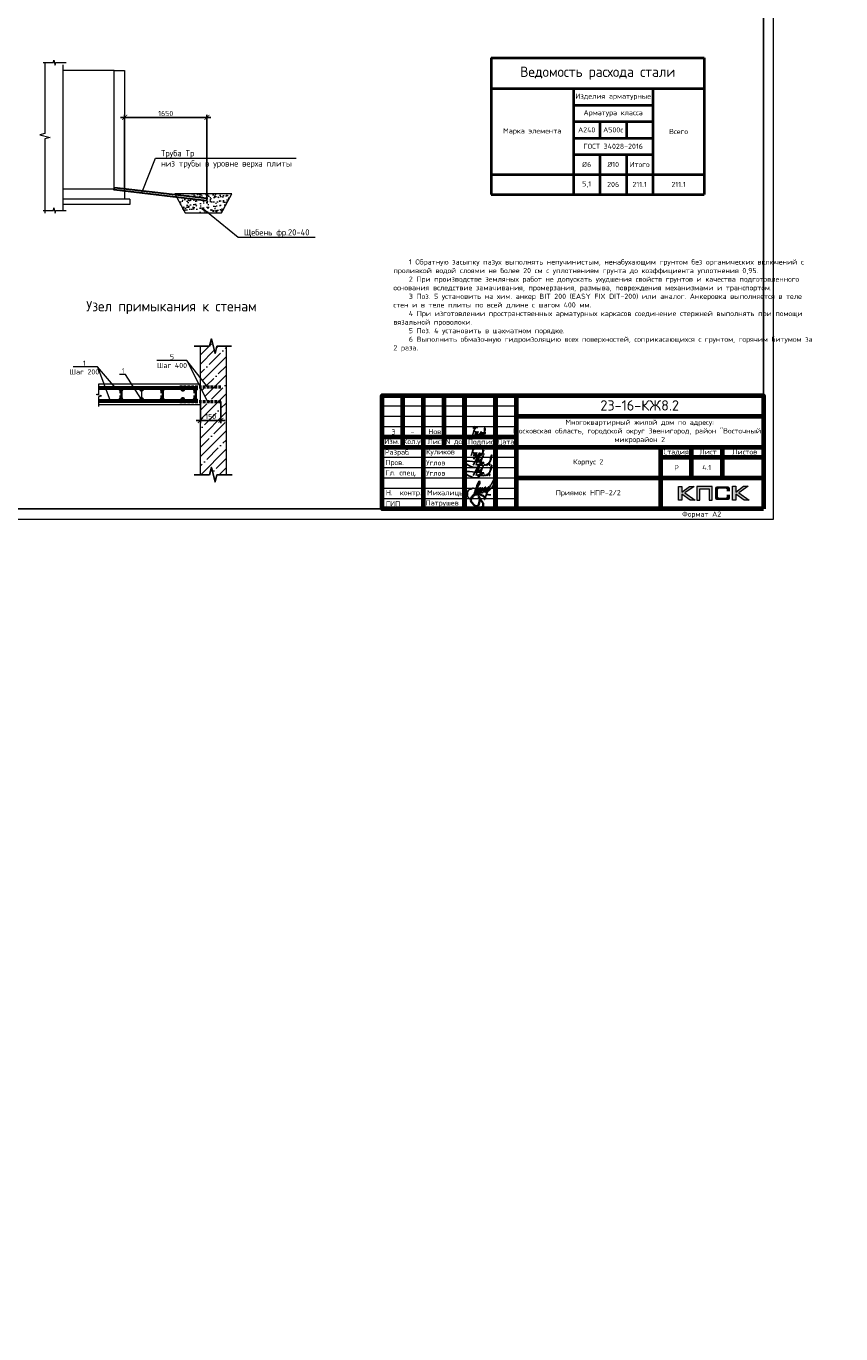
# Model space of a CAD drawing. Header units: millimetres. Extents: x 130535 to 3472113, y -231620 to 121434.
# Tile 52 of 133: x 432571 to 472114, y -92351 to -28871. Entities that reach past the tile are written whole.
import ezdxf
from ezdxf import colors
from ezdxf.entities.mleader import LeaderData, LeaderLine
from ezdxf.enums import TextEntityAlignment as Align
from ezdxf.math import Vec2, Vec3

# ---------------------------------------------------------------- set-up
doc = ezdxf.new("R2010")
doc.units = ezdxf.units.MM
doc.linetypes.add('DASHED2', pattern=[0.375, 0.25, -0.125])
doc.layers.get('DEFPOINTS').update_dxf_attribs({"color": 1, "lineweight": 0})
for name, color, linetype, lineweight in [('0.15', 252, 'Continuous', 15), ('Standard', 7, 'Continuous', 25), ('АС-Таблицы', 7, 'Continuous', 20), ('Выноски', 20, 'Continuous', 20), ('Основная 0.35', 200, 'Continuous', 35), ('Основная 0.6', 142, 'Continuous', 60), ('Основная 0.60', 142, 'Continuous', 60), ('РАЗМЕРЫ', 1, 'Continuous', 9), ('Рамка', 7, 'Continuous', 70), ('Символы 0.20', 1, 'Continuous', 20), ('Текст', 7, 'Continuous', 25), ('Текст 0.25', 82, 'Continuous', 25), ('Тонкая', 81, 'Continuous', 20), ('Тонкая 0.20', 30, 'Continuous', 20), ('ТОНКИЕ', 7, 'Continuous', 9), ('штриховка', 7, 'Continuous', 18)]:
    doc.layers.add(name, color=color, linetype=linetype, lineweight=lineweight)
for name, color, linetype in [('ИЗМ', 3, 'Continuous'), ('Колонны', 7, 'Continuous'), ('ТОЛСТЫЕ_ОСНОВНЫЕ', 6, 'Continuous')]:
    doc.layers.add(name, color=color, linetype=linetype)
doc.styles.add('GOST-2.304_Type-B', font='GOST_Common.ttf')
doc.styles.add('style1', font='GOST_Common.ttf', dxfattribs={"height": 500})
doc.styles.add('ГОСТ', font='isocpeur.TTF')
doc.dimstyles.new('СПДС', dxfattribs={"dimscale": 100, "dimtxt": 2.5, "dimasz": 2.5, "dimexe": 1.25, "dimexo": 0, "dimtad": 1, "dimdec": 0, "dimtxsty": 'GOST-2.304_Type-B', "dimblk": 'ARCHTICK', "dimcen": 2.5, "dimdle": 2, "dimadec": 0, "dimazin": 2, "dimtfac": 0.75, "dimtdec": 0, "dimtmove": 1, "dimatfit": 3, "dimfxl": 1, "dimtolj": 1, "dimarcsym": 1})

# ---------------------------------------------------------------- blocks, each defined once
blk = doc.blocks.new('СЛОЖНЫЙ_ОБЪЕКТ_0')
at = {"layer": 'Standard', "color": 7, "linetype": 'Continuous', "lineweight": 25}
for points, start_tangent, end_tangent in [([(-5.89, 1.59), (-5.94, 1.69), (-5.97, 1.69), (-6.02, 1.62), (-6.06, 1.5), (-6.08, 1.41), (-6.08, 1.37), (-6.09, 1.22), (-6.07, 1.07), (-6.04, 1), (-6.01, 0.99), (-5.98, 1.01), (-5.95, 1.05), (-5.92, 1.08), (-5.91, 1.1), (-5.84, 1.21), (-5.8, 1.32), (-5.78, 1.44), (-5.77, 1.6), (-5.81, 1.75), (-5.83, 1.77), (-5.86, 1.75), (-5.89, 1.72), (-5.91, 1.57), (-5.92, 1.49), (-5.92, 1.33), (-5.91, 1.22), (-5.87, 1.16), (-5.81, 1.12), (-5.75, 1.2), (-5.71, 1.26), (-5.69, 1.32), (-5.66, 1.41), (-5.64, 1.52), (-5.63, 1.66), (-5.64, 1.81), (-5.66, 1.82), (-5.67, 1.82), (-5.7, 1.76), (-5.71, 1.67), (-5.72, 1.54), (-5.72, 1.42), (-5.66, 1.29), (-5.62, 1.28), (-5.55, 1.31), (-5.46, 1.43), (-5.4, 1.6), (-5.37, 1.86), (-5.39, 1.98), (-5.41, 2), (-5.43, 1.97), (-5.46, 1.93), (-5.51, 1.79), (-5.53, 1.66), (-5.51, 1.54), (-5.46, 1.47), (-5.41, 1.46), (-5.35, 1.5), (-5.27, 1.62), (-5.19, 1.74), (-5.14, 1.88), (-5.11, 2.03), (-5.11, 2.11), (-5.12, 2.14), (-5.14, 2.12), (-5.17, 2.04), (-5.21, 1.92), (-5.24, 1.79), (-5.25, 1.68), (-5.25, 1.58), (-5.24, 1.52), (-5.22, 1.5), (-5.19, 1.48), (-5.15, 1.52), (-5.09, 1.58), (-4.95, 1.78), (-4.76, 2.17), (-4.67, 2.98), (-4.67, 3.23), (-4.69, 3.26), (-4.71, 3.26), (-4.74, 3.23), (-4.78, 3.18), (-4.87, 2.96), (-4.89, 2.75), (-4.92, 2.58), (-4.96, 2.44), (-5, 2.1), (-5.05, 1.67), (-5.06, 1.44), (-5.07, 1.33), (-5.05, 1.1), (-5.04, 0.88), (-5.04, 0.78), (-5.05, 0.74), (-5.07, 0.75), (-5.08, 0.78), (-5.09, 0.8), (-5.08, 1.08), (-4.94, 1.35), (-4.91, 1.37), (-4.85, 1.35), (-4.78, 1.35), (-4.62, 1.41)], (-0.169301, 0.985564), (0.921845, 0.387559)), ([(-6.58, 1.47), (-6.79, 1.26), (-6.97, 1.08), (-7.02, 0.85), (-7.02, 0.75), (-7, 0.63), (-6.84, 0.43), (-6.7, 0.33), (-6.55, 0.26), (-6.43, 0.26), (-6.35, 0.35), (-6.31, 0.52), (-6.28, 0.77), (-6.28, 1.01), (-6.3, 1.28), (-6.31, 1.54), (-6.3, 2.04), (-6.28, 2.3), (-6.25, 2.37), (-6.17, 2.3), (-6.14, 2), (-6.19, 1.85)], (-0.677851, -0.735199), (-0.339746, -0.940517)), ([(-6.18, 2.14), (-6.17, 1.97), (-6.17, 1.84), (-6.18, 1.7), (-6.18, 1.41), (-6.17, 1.22), (-6.17, 1.12), (-6.15, 0.96), (-6.12, 0.83)], (0.06248, -0.998046), (0.223108, -0.974794)), ([(-6.33, 1.09), (-6.3, 1.08), (-6.27, 1.08), (-6.23, 1.1), (-6.2, 1.11), (-6.16, 1.12), (-6.14, 1.14), (-6.12, 1.17)], (0.983291, -0.18204), (0.7365, 0.676437))]:
    blk.add_spline(points, degree=3, dxfattribs=dict(at, start_tangent=start_tangent, end_tangent=end_tangent))
blk = doc.blocks.new('Роспись')
at = {"layer": 'Текст', "color": 4}
blk.add_lwpolyline([(4.18, 0.67), (6.68, 5.03), (5.62, 0.66)], dxfattribs=at)
for points in [[(7.11, 5.14), (7.17, 2.59), (9.02, 5.2), (8.57, 4.35), (6.55, -0.29), (0.19, 1.88), (9.09, 2.02)], [(9.09, 2.02), (9.4, 1.96), (6.15, 0.84), (8.42, 0.77), (8.9, 0.77)], [(8.9, 0.77), (8.97, 0.64), (9.94, 1.16)], [(9.94, 1.16), (9.82, 0.79), (10.85, 0.93)], [(10.85, 0.93), (11.13, 1.44), (11.23, 1.11), (10.92, 0.57), (10.85, 0.93)], [(11.23, 1.12), (11.03, 1.05), (10.98, 1.33), (11.05, 1.41)], [(11.23, 1.12), (12.72, 3.08), (13.28, 5.66), (11.96, 0.97)], [(11.96, 0.97), (12.16, 0.71), (12.34, 1.19), (12.03, 1.14), (11.96, 0.97)]]:
    blk.add_spline(points, degree=3, dxfattribs=at)
blk = doc.blocks.new('11')
at = {"layer": 'Выноски'}
for p, q in [((47885, 66608), (47944, 66700)), ((47944, 66700), (47962, 66737)), ((47962, 66737), (47989, 66781)), ((47989, 66781), (48016, 66806)), ((48016, 66806), (48038, 66823)), ((48038, 66823), (48060, 66786)), ((48060, 66786), (48058, 66769))]:
    blk.add_line(p, q, dxfattribs=at)
blk.add_lwpolyline([(47863, 66761), (47937, 66865), (47843, 66458), (47885, 66564), (47905, 66616), (47954, 66628), (47979, 66606), (47957, 66539), (47937, 66487), (47947, 66458), (47991, 66470), (48051, 66611), (48041, 66569), (48023, 66505), (48023, 66448), (48065, 66448), (48090, 66529), (48110, 66608), (48043, 66369), (47972, 66275), (47954, 66344), (47991, 66389), (48078, 66431), (48142, 66470), (48154, 66441), (48204, 66512), (48246, 66606), (48209, 66455), (48204, 66418), (48295, 66574), (48265, 66463), (48265, 66455), (48312, 66453), (48342, 66529), (48347, 66584), (48337, 66465), (48349, 66453), (48401, 66569), (48443, 66616), (48461, 66678), (48466, 66727), (48436, 66811), (48399, 66754), (48399, 66618), (48389, 66549), (48374, 66507), (48416, 66564), (48441, 66576), (48451, 66524), (48433, 66482), (48419, 66453), (48424, 66428), (48458, 66421)], dxfattribs=at)
blk = doc.blocks.new('A$Cd09756da')
h = blk.add_hatch(color=0)
h.paths.add_polyline_path([(-3363, 1089), (-3590, 1089), (-3962, 809), (-3962, 1089), (-4120, 1089), (-4120, 417), (-3962, 417), (-3962, 712), (-3560, 417), (-3308, 417), (-3809, 772)])
h.paths.add_polyline_path([(-3080, 963), (-2635, 963), (-2635, 417), (-2478, 417), (-2478, 1089), (-2645, 1089), (-3236, 1089), (-3236, 930), (-3236, 417), (-3080, 417)])
h.paths.add_polyline_path([(-1340, 1093), (-1498, 1093), (-1498, 420), (-1340, 420), (-1340, 716), (-938, 420), (-686, 420), (-1187, 776), (-741, 1093), (-968, 1093), (-1340, 813)])
at = {"true_color": 0x5f007f}
blk.add_hatch(color=206, dxfattribs=at).paths.add_polyline_path([(-1629, 1018), (-1631, 1026), (-1634, 1032), (-1638, 1038), (-1641, 1044), (-1644, 1049), (-1649, 1054), (-1653, 1059), (-1657, 1063), (-1662, 1066), (-1668, 1071), (-1674, 1074), (-1681, 1077), (-1688, 1079), (-1696, 1082), (-1703, 1084), (-1721, 1088), (-1741, 1091), (-1762, 1092), (-1786, 1093), (-2187, 1093), (-2210, 1092), (-2231, 1091), (-2251, 1088), (-2268, 1084), (-2276, 1082), (-2284, 1079), (-2291, 1077), (-2297, 1073), (-2303, 1071), (-2310, 1066), (-2315, 1063), (-2319, 1059), (-2323, 1054), (-2327, 1049), (-2331, 1044), (-2335, 1038), (-2337, 1032), (-2340, 1025), (-2343, 1018), (-2345, 1010), (-2348, 994), (-2351, 976), (-2353, 956), (-2353, 934), (-2353, 580), (-2353, 557), (-2351, 537), (-2348, 519), (-2345, 502), (-2343, 495), (-2340, 488), (-2337, 481), (-2335, 474), (-2331, 469), (-2327, 463), (-2323, 459), (-2319, 454), (-2315, 450), (-2309, 446), (-2303, 443), (-2297, 439), (-2291, 436), (-2283, 434), (-2276, 431), (-2268, 429), (-2251, 425), (-2231, 423), (-2209, 421), (-2187, 420), (-1786, 420), (-1762, 421), (-1741, 422), (-1721, 425), (-1704, 428), (-1696, 431), (-1688, 433), (-1681, 436), (-1674, 439), (-1668, 442), (-1662, 446), (-1657, 450), (-1653, 454), (-1649, 458), (-1644, 463), (-1641, 468), (-1638, 474), (-1634, 481), (-1631, 487), (-1629, 495), (-1626, 502), (-1623, 519), (-1620, 537), (-1619, 557), (-1618, 580), (-1618, 691), (-1775, 691), (-1775, 600), (-1775, 594), (-1776, 588), (-1777, 582), (-1779, 577), (-1781, 572), (-1783, 568), (-1786, 564), (-1789, 560), (-1792, 557), (-1797, 554), (-1801, 552), (-1806, 550), (-1811, 548), (-1817, 548), (-1824, 547), (-1830, 546), (-2153, 546), (-2159, 547), (-2164, 548), (-2168, 550), (-2172, 552), (-2176, 555), (-2180, 557), (-2183, 561), (-2186, 565), (-2189, 569), (-2191, 573), (-2193, 578), (-2194, 583), (-2196, 593), (-2197, 602), (-2197, 925), (-2197, 931), (-2196, 936), (-2195, 941), (-2193, 946), (-2192, 950), (-2190, 954), (-2187, 957), (-2185, 961), (-2181, 963), (-2178, 966), (-2173, 968), (-2169, 970), (-2164, 971), (-2160, 972), (-2154, 972), (-2149, 972), (-1830, 972), (-1824, 972), (-1817, 972), (-1812, 970), (-1807, 969), (-1802, 967), (-1797, 965), (-1793, 961), (-1790, 958), (-1786, 954), (-1783, 950), (-1781, 946), (-1779, 941), (-1777, 936), (-1776, 931), (-1775, 925), (-1775, 918), (-1775, 844), (-1618, 844), (-1618, 934), (-1619, 956), (-1620, 976), (-1623, 994), (-1627, 1010)])
at = {"lineweight": 35}
blk.add_lwpolyline([(-13508, 523), (-13547, 578), (-13600, 632), (-13677, 670), (-13759, 693), (-13818, 702), (-13912, 702), (-14016, 676), (-14099, 633), (-14147, 575), (-14180, 499), (-14196, 424), (-14178, 345), (-14125, 271), (-14070, 216), (-14013, 165), (-13943, 121), (-13865, 83), (-13793, 64), (-13740, 64), (-13666, 78), (-13601, 136), (-13593, 202), (-13604, 266), (-13651, 344), (-13699, 405), (-13737, 443), (-13779, 503), (-13800, 532), (-13813, 569), (-13820, 591), (-13820, 601), (-13802, 592), (-13787, 577), (-13771, 554), (-13766, 528), (-13766, 443), (-13775, 355), (-13799, 285), (-13814, 219), (-13841, 149)], dxfattribs=at)
at = {"color": 0, "lineweight": 0}
for points in [[(-4120, 417), (-4120, 1089), (-3962, 1089), (-3962, 809), (-3590, 1089), (-3363, 1089), (-3809, 772), (-3308, 417), (-3560, 417), (-3962, 712), (-3962, 417), (-4120, 417)], [(-3080, 417), (-3080, 963), (-2635, 963), (-2635, 417), (-2478, 417), (-2478, 1089), (-2645, 1089), (-3236, 1089), (-3236, 930), (-3236, 417), (-3080, 417)], [(-1498, 420), (-1498, 1093), (-1340, 1093), (-1340, 813), (-968, 1093), (-741, 1093), (-1187, 776), (-686, 420), (-938, 420), (-1340, 716), (-1340, 420), (-1498, 420)]]:
    blk.add_lwpolyline(points, close=True, dxfattribs=at)
at = {"layer": 'Рамка'}
for p, q in [((-17500, 3000), (-17500, 5500)), ((-16500, 0), (-16500, 5500)), ((-15500, 3000), (-15500, 5500)), ((-14500, 0), (-14500, 5500)), ((-14500, 5500), (-14500, 0)), ((-13000, 5500), (-13000, 0)), ((-13000, 0), (-13000, 5500)), ((-12000, 5500), (-12000, 0)), ((-12000, 4500), (0, 4500)), ((-18500, 3500), (-12000, 3500)), ((-18500, 3000), (0, 3000)), ((-5000, 3000), (-5000, 0)), ((-3500, 3000), (-3500, 1500)), ((-2000, 3000), (-2000, 1500)), ((-5000, 2500), (0, 2500)), ((-5000, 2500), (0, 2500)), ((-12000, 1500), (0, 1500))]:
    blk.add_line(p, q, dxfattribs=at)
at = {"layer": 'Рамка', "lineweight": 15}
for p, q in [((-18500, 5000), (-12000, 5000)), ((-18500, 4500), (-12000, 4500)), ((-18500, 4000), (-12000, 4000)), ((-18500, 2500), (-12000, 2500)), ((-18500, 2000), (-12000, 2000)), ((-18500, 1500), (-12000, 1500)), ((-18500, 1000), (-12000, 1000)), ((-18500, 500), (-12000, 500))]:
    blk.add_line(p, q, dxfattribs=at)
at = {"layer": 'Рамка'}
blk.add_lwpolyline([(0, 0), (-18500, 0), (-18500, 5500), (0, 5500)], close=True, dxfattribs=at)
at = {"color": 18, "true_color": 0x000000, "xscale": 100, "yscale": 100, "zscale": 100}
for p in [(-14508, 2045), (-14508, 1545)]:
    blk.add_blockref('Роспись', p, dxfattribs=at)
at = {"layer": '0.15', "xscale": 462, "yscale": 462, "zscale": 462, "rotation": 339.9822667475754}
blk.add_blockref('СЛОЖНЫЙ_ОБЪЕКТ_0', (-11452, -669), dxfattribs=at)
at = {"layer": 'Выноски'}
blk.add_blockref('11', (-62024, -63871), dxfattribs=at)
at = {"color": 7, "style": 'ГОСТ'}
for s, p in [('Разраб', (-18371, 2627)), ('.', (-17258, 2627))]:
    blk.add_text(s, height=250, dxfattribs=at).set_placement(p)
at = {"layer": 'РАЗМЕРЫ', "color": 7, "char_height": 250, "attachment_point": 4, "style": 'ГОСТ'}
for s, insert in [('{\\C256;Куликов}', (-16371, 2734)), ('Пров.', (-18346, 2215)), ('Углов', (-16371, 2234)), ('Гл. спец.', (-18346, 1715)), ('Углов', (-16371, 1734))]:
    blk.add_mtext_dynamic_manual_height_columns(s, width=2000, gutter_width=1250, heights=[0], dxfattribs=dict(at, insert=insert))
at = {"layer": 'РАЗМЕРЫ', "color": 7, "linetype": 'Continuous', "char_height": 250, "width": 2000, "attachment_point": 4, "style": 'GOST-2.304_Type-B'}
for s, insert in [(' Н.  контр.', (-18500, 750)), (' Михалицын', (-16500, 750)), (' ГИП', (-18500, 250)), ('Патрушев', (-16394, 255))]:
    blk.add_mtext(s, dxfattribs=dict(at, insert=insert))
at = {"layer": 'Текст', "color": 7, "style": 'ГОСТ'}
blk.add_text('23-16-КЖ8.2', height=500, dxfattribs=at).set_placement((-6003, 5019), align=Align.MIDDLE_CENTER)
at = {"layer": 'Текст', "color": 7, "style": 'GOST-2.304_Type-B'}
for s, p in [('Изм.', (-18400, 3141)), ('Кол.уч.', (-17490, 3143)), ('Лист', (-16298, 3139)), ('N док.', (-15435, 3141)), ('Подпись', (-14340, 3127)), ('Дата', (-12920, 3127)), ('Стадия', (-4850, 2640)), ('Лист', (-3100, 2640)), ('Листов', (-1508, 2640)), ('Р', (-4328, 1863))]:
    blk.add_text(s, height=250, dxfattribs=at).set_placement(p)
at = {"layer": 'Текст', "color": 7, "linetype": 'Continuous', "lineweight": 0, "char_height": 250, "attachment_point": 5, "style": 'GOST-2.304_Type-B'}
for s, insert, width in [('Многоквартирный жилой дом по адресу:\\PМосковская область, городской округ Звенигород, район "Восточный", микрорайон 2', (-6000, 3750), 12000), ('Корпус 2', (-8500, 2250), 7000)]:
    blk.add_mtext(s, dxfattribs=dict(at, insert=insert, width=width))
blk = doc.blocks.new('*U5')
at = {"layer": 'ТОЛСТЫЕ_ОСНОВНЫЕ'}
for p, q in [((8, 5), (8, 90)), ((8, 90), (20, 90)), ((13, 5), (13, 90)), ((8, 65), (20, 65)), ((8, 30), (20, 30)), ((20, 5), (8, 5))]:
    blk.add_line(p, q, dxfattribs=at)
at = {"layer": 'ТОЛСТЫЕ_ОСНОВНЫЕ', "color": 6}
blk.add_lwpolyline([(20, 5), (589, 5), (589, 415), (20, 415)], close=True, dxfattribs=at)
at = {"layer": 'ТОНКИЕ'}
blk.add_lwpolyline([(0, 0), (594, 0), (594, 420), (0, 420)], close=True, dxfattribs=at)
at = {"layer": 'Текст', "style": 'style1'}
for s, p in [('Взам.инв.№', (10.5, 77.5)), ('Подпись и дата', (10.5, 47.5)), ('Инв.№ подл.', (10.5, 17.5))]:
    blk.add_text(s, height=3, rotation=90, dxfattribs=at).set_placement(p, align=Align.MIDDLE)
blk.add_text('Формат А2', height=2.5, dxfattribs=at).set_placement((549.57, 1.2))
blk = doc.blocks.new('*T561')
at = {"layer": 'Основная 0.6', "color": 0, "lineweight": 40, "transparency": 16777216}
for p, q in [((0, 0), (10350, 0)), ((0, 0), (0, -6633)), ((10350, 0), (10350, -6633)), ((0, -1500), (10350, -1500)), ((4000, -1500), (4000, -6633)), ((7850, -1500), (7850, -6633)), ((4000, -2300), (7850, -2300)), ((4000, -3100), (7850, -3100)), ((5283, -3100), (5283, -3900)), ((6567, -3100), (6567, -3900)), ((4000, -3900), (7850, -3900)), ((4000, -4700), (7850, -4700)), ((5283, -4700), (5283, -6633)), ((6567, -4700), (6567, -6633)), ((0, -5667), (10350, -5667)), ((0, -6633), (10350, -6633))]:
    blk.add_line(p, q, dxfattribs=at)
at = {"layer": 'Основная 0.6', "color": 0, "transparency": 16777216, "attachment_point": 5, "style": 'GOST-2.304_Type-B'}
for s, insert, char_height, width in [('Ведомость расхода стали', (5175, -750), 500, 10050), ('Изделия арматурные', (5925, -1900), 250, 3550), ('Арматура класса', (5925, -2700), 250, 3550), ('Марка элемента', (2000, -3583), 250, 3700), ('А240', (4642, -3500), 250, 983.33), ('А500с', (5925, -3500), 250, 983.33), ('Всего', (9100, -3583), 250, 2200), ('ГОСТ 34028-2016', (5925, -4300), 250, 3550), ('%%C6', (4642, -5183), 250, 983.33), ('%%C10', (5925, -5183), 250, 983.33), ('Итого', (7208, -5183), 250, 983.33), ('5,1', (4642, -6150), 250, 983.33), ('206', (5925, -6150), 250, 983.33), ('211.1', (7208, -6150), 250, 983.33), ('211.1', (9100, -6150), 250, 2200)]:
    blk.add_mtext(s, dxfattribs=dict(at, insert=insert, char_height=char_height, width=width))
blk = doc.blocks.new('*T562')
at = {"layer": 'АС-Таблицы', "color": 0, "linetype": 'ByBlock', "lineweight": -2, "transparency": 16777216}
for p, q in [((0, 0), (1500, 0)), ((0, -1000), (1500, -1000))]:
    blk.add_line(p, q, dxfattribs=at)
at = {"layer": 'АС-Таблицы', "color": 0, "linetype": 'ByBlock', "lineweight": 50, "transparency": 16777216}
for p, q in [((0, 0), (0, -1000)), ((1500, 0), (1500, -1000))]:
    blk.add_line(p, q, dxfattribs=at)
at = {"layer": 'АС-Таблицы', "color": 0, "transparency": 16777216, "insert": (750, -500), "char_height": 250, "width": 1000, "attachment_point": 5, "style": 'ГОСТ'}
blk.add_mtext('4.1', dxfattribs=at)
blk = doc.blocks.new('_ArchTick')
at = {"color": 0, "linetype": 'ByBlock', "const_width": 0.15}
blk.add_lwpolyline([(-0.5, -0.5), (0.5, 0.5)], dxfattribs=at)
blk = doc.blocks.new('*D581')
at = {"layer": 'DEFPOINTS', "color": 0, "linetype": 'Continuous', "lineweight": 0, "transparency": 16777216}
for p in [(437349, -33298), (437349, -36757), (441342, -37229)]:
    blk.add_point(p, dxfattribs=at)
at = {"layer": 'РАЗМЕРЫ', "color": 0, "linetype": 'Continuous', "lineweight": -2, "transparency": 16777216}
for p, q in [((441542, -33298), (437149, -33298)), ((437349, -36757), (437349, -33173)), ((441342, -37229), (441342, -33173))]:
    blk.add_line(p, q, dxfattribs=at)
at = {"layer": 'РАЗМЕРЫ', "color": 0, "linetype": 'Continuous', "lineweight": -2, "transparency": 16777216, "xscale": 250, "yscale": 250, "zscale": 250, "rotation": 180}
blk.add_blockref('_ArchTick', (437349, -33298), dxfattribs=at)
at = {"layer": 'РАЗМЕРЫ', "color": 0, "linetype": 'Continuous', "lineweight": -2, "transparency": 16777216, "xscale": 250, "yscale": 250, "zscale": 250}
blk.add_blockref('_ArchTick', (441342, -33298), dxfattribs=at)
at = {"layer": 'РАЗМЕРЫ', "color": 0, "linetype": 'Continuous', "lineweight": 0, "transparency": 16777216, "insert": (439345, -33111), "char_height": 250, "attachment_point": 5, "style": 'GOST-2.304_Type-B'}
blk.add_mtext('\\A1;1650', dxfattribs=at)
blk = doc.blocks.new('_None')
blk = doc.blocks.new('*D557')
at = {"layer": 'DEFPOINTS', "color": 0, "linetype": 'Continuous', "lineweight": 0, "transparency": 16777216}
for p in [(441026, -47086), (442026, -47086), (442026, -48012)]:
    blk.add_point(p, dxfattribs=at)
at = {"layer": 'РАЗМЕРЫ', "color": 0, "linetype": 'Continuous', "lineweight": -2, "transparency": 16777216}
for p, q in [((441026, -47086), (441026, -48137)), ((442026, -47086), (442026, -48137)), ((440826, -48012), (442226, -48012))]:
    blk.add_line(p, q, dxfattribs=at)
at = {"layer": 'РАЗМЕРЫ', "color": 0, "linetype": 'Continuous', "lineweight": -2, "transparency": 16777216, "xscale": 250, "yscale": 250, "zscale": 250, "rotation": 180}
blk.add_blockref('_ArchTick', (441026, -48012), dxfattribs=at)
at = {"layer": 'РАЗМЕРЫ', "color": 0, "linetype": 'Continuous', "lineweight": -2, "transparency": 16777216, "xscale": 250, "yscale": 250, "zscale": 250}
blk.add_blockref('_ArchTick', (442026, -48012), dxfattribs=at)
at = {"layer": 'РАЗМЕРЫ', "color": 0, "linetype": 'Continuous', "lineweight": 0, "transparency": 16777216, "insert": (441526, -47825), "char_height": 250, "attachment_point": 5, "style": 'GOST-2.304_Type-B'}
blk.add_mtext('\\A1;150', dxfattribs=at)

msp = doc.modelspace()

# ---------------------------------------------------------------- hatches: boundary and pattern name
at = {"layer": 'Колонны', "linetype": 'Continuous', "lineweight": 0}
h = msp.add_hatch(dxfattribs=at)
h.set_pattern_fill('AR-CONC', color=256, scale=2.5)
h.set_pattern_definition([(50, (735980.87, 482032.96), (455.46167, -39.84771), [47.625, -523.875]), (355, (735980.87, 482032.96), (-88.10855, 477.6421), [38.1, -419.10146]), (100.451445, (736018.82, 482029.63), (367.35312, 437.79438), [40.47502, -445.2256]), (46.1842, (735980.87, 482159.96), (677.6976, -105.1058), [71.4375, -785.8125]), (96.63556, (736037.34, 482151.2), (593.5103, 618.5653), [60.71256, -667.839]), (351.18415, (735980.9, 482159.96), (593.5103, 618.5653), [57.1499, -628.6493]), (21, (736044.37, 482128.2), (379.03598, -255.663), [47.625, -523.875]), (326, (736044.37, 482128.2), (154.50507, 460.4699), [38.1, -419.1]), (71.451445, (736075.95, 482106.9), (533.54105, 204.80692), [40.47502, -445.22484]), (37.5, (735980.87, 482032.96), (7.72151, 211.387597), [0, -414.02, 0, -425.45, 0, -420.6875]), (7.5, (735980.87, 482032.96), (167.04916, 250.45144), [0, -242.57, 0, -404.495, 0, -160.3375]), (327.5, (735839.26, 482032.96), (338.97649, -14.32186), [0, -158.75, 0, -495.3, 0, -657.225]), (317.5, (735775.76, 482032.96), (370.32295, 63.56623), [0, -206.375, 0, -328.93, 0, -466.725])])
h.paths.add_polyline_path([(439874.6, -37181), (441328.7, -37352.8), (441341.9, -37228.5), (439802.6, -37046.6), (439781.6, -37007.4), (442547, -37007.4), (442047, -37940.6), (440281.6, -37940.6)])
at = {"layer": 'штриховка', "linetype": 'Continuous', "lineweight": 0}
h = msp.add_hatch(dxfattribs=at)
h.set_pattern_fill('ANSI35', color=256, scale=100)
h.set_pattern_definition([(45, (-144288.9, 77954.54), (-449.0128, 449.0128), []), (45, (-143839.9, 77954.54), (-449.0128, 449.0128), [793.75, -158.75, 0, -158.75])])
h.paths.add_polyline_path([(441026.3, -47244.2), (441026.3, -47244.2), (441026.3, -47085.9), (441374.3, -47085.9), (441026.3, -46402.9), (441026.3, -46383.4), (441374.3, -46383.4), (441026.3, -45941.9), (441026.3, -44404.2), (441476.3, -44404.2), (441563.8, -44054.2), (441738.8, -44754.2), (441826.3, -44404.2), (442276.3, -44404.2), (442276.3, -50644.2), (441826.3, -50644.2), (441738.8, -50994.2), (441563.8, -50294.2), (441476.3, -50644.2), (441026.3, -50644.2)])

# ---------------------------------------------------------------- linework, layer by layer
at = {"color": 0, "linetype": 'ByBlock', "lineweight": -2}
for p, q in [((441026.3, -44404.2), (440726.3, -44404.2)), ((441476.3, -44404.2), (441026.3, -44404.2)), ((442537.7, -44404.2), (441826.3, -44404.2)), ((441026.3, -50644.2), (440726.3, -50644.2)), ((441476.3, -50644.2), (441026.3, -50644.2)), ((442276.3, -50644.2), (441826.3, -50644.2)), ((442276.3, -50644.2), (442576.3, -50644.2))]:
    msp.add_line(p, q, dxfattribs=at)
at = {"linetype": 'DASHED2', "lineweight": 50, "ltscale": 500}
for p, q in [((440026.3, -46383.4), (442026.3, -46383.4)), ((440026.3, -47085.9), (442026.3, -47085.9))]:
    msp.add_line(p, q, dxfattribs=at)
at = {"linetype": 'ByBlock', "lineweight": 20, "ltscale": 0.5}
msp.add_lwpolyline([(433485.1, -30621.6), (433485.1, -34084.1), (433235.1, -34146.6), (433735.1, -34271.6), (433485.1, -34334.1), (433485.1, -37946.6)], dxfattribs=at)
at = {"color": 0, "linetype": 'ByBlock', "lineweight": -2}
for points in [[(441826.3, -44404.2), (441738.8, -44754.2), (441563.8, -44054.2), (441476.3, -44404.2)], [(441826.3, -50644.2), (441738.8, -50994.2), (441563.8, -50294.2), (441476.3, -50644.2)]]:
    msp.add_lwpolyline(points, dxfattribs=at)
at = {"layer": 'ИЗМ', "linetype": 'Continuous', "lineweight": 30}
msp.add_lwpolyline([(436855.1, -36698.2), (441341.9, -37228.5), (441328.7, -37352.8), (436841.9, -36822.5), (436855.1, -36698.2)], dxfattribs=at)
at = {"layer": 'ИЗМ', "linetype": 'Continuous', "lineweight": 0}
msp.add_lwpolyline([(442547, -37007.4), (439781.6, -37007.4), (440281.6, -37940.6), (442047, -37940.6)], close=True, dxfattribs=at)
at = {"layer": 'Основная 0.35'}
for p, q in [((437146.3, -46434.2), (437146.3, -46684.2)), ((437146.3, -47054.2), (437146.3, -46804.2)), ((437206.3, -46434.2), (437206.3, -47054.2)), ((439146.3, -46434.2), (439146.3, -46684.2)), ((439146.3, -47054.2), (439146.3, -46804.2)), ((439206.3, -46434.2), (439206.3, -47054.2)), ((440746.3, -46434.2), (440746.3, -46684.2)), ((440746.3, -47054.2), (440746.3, -46804.2)), ((440806.3, -46434.2), (440806.3, -47054.2))]:
    msp.add_line(p, q, dxfattribs=at)
for centre, start, end in [((437176.3, -46434.2), 0, 180), ((440776.3, -46434.2), 0, 180), ((437176.3, -47054.2), 180, 0), ((440776.3, -47054.2), 180, 0)]:
    msp.add_arc(centre, 30, start, end, dxfattribs=at)
at = {"layer": 'Основная 0.60'}
for p, q in [((436098.9, -46434.2), (440901.3, -46434.2)), ((436098.9, -47054.2), (440901.3, -47054.2))]:
    msp.add_line(p, q, dxfattribs=at)
for centre in [(437176.3, -46494.2), (437176.3, -46994.2), (438176.3, -46494.2), (438176.3, -46994.2), (439176.3, -46494.2), (439176.3, -46994.2), (440176.3, -46494.2), (440176.3, -46994.2), (440776.3, -46494.2), (440776.3, -46994.2)]:
    msp.add_circle(centre, 30, dxfattribs=at)
at = {"layer": 'РАЗМЕРЫ', "linetype": 'Continuous', "lineweight": 0}
for p, q in [((436040.4, -45410.5), (436640.8, -47054.2)), ((440362.2, -45099.3), (441374.3, -47085.9))]:
    msp.add_line(p, q, dxfattribs=at)
at = {"layer": 'Символы 0.20'}
for points in [[(436040.4, -45410.5), (434845.8, -45410.5)], [(436899.4, -46434.2), (436040.4, -45410.5)]]:
    msp.add_lwpolyline(points, dxfattribs=at)
at = {"layer": 'Тонкая'}
for points in [[(433400.7, -30641), (433475.7, -30641), (433890.5, -30641), (433921.7, -30516), (433984.2, -30766), (434015.5, -30641), (434430.2, -30641), (434505.2, -30641)], [(433400.7, -37818.7), (433475.7, -37818.7), (433890.5, -37818.7), (433921.7, -37693.7), (433984.2, -37943.7), (434015.5, -37818.7), (434430.2, -37818.7), (434505.2, -37818.7)], [(436098.9, -47332.4), (436098.9, -47257.4), (436098.9, -46842.7), (436223.9, -46811.4), (435973.9, -46748.9), (436098.9, -46717.7), (436098.9, -46302.9), (436098.9, -46227.9)]]:
    msp.add_lwpolyline(points, dxfattribs=at)
at = {"layer": 'Тонкая 0.20'}
for p, q in [((434348.5, -30746.6), (434348.5, -37818.7)), ((436848.5, -31022.9), (434348.5, -31022.9)), ((436848.5, -31022.9), (437348.5, -31022.9)), ((436848.5, -36760.4), (436848.5, -31022.9)), ((437348.5, -31022.9), (437348.5, -36760.4)), ((436848.5, -36772.9), (436848.5, -33690.6)), ((437348.5, -33690.6), (437348.5, -37272.9)), ((434348.5, -36772.9), (436848.5, -36772.9)), ((437598.5, -37272.9), (434348.5, -37272.9)), ((437598.5, -37272.9), (437598.5, -37522.9)), ((437598.5, -37522.9), (434348.5, -37522.9))]:
    msp.add_line(p, q, dxfattribs=at)
at = {"layer": 'Тонкая 0.20', "ltscale": 6}
for p, q in [((441026.3, -50644.2), (441026.3, -44404.2)), ((442276.3, -44404.2), (442276.3, -50644.2))]:
    msp.add_line(p, q, dxfattribs=at)
at = {"layer": 'Тонкая 0.20'}
for points in [[(441026.3, -46244.2), (436098.9, -46244.2)], [(436098.9, -47244.2), (441026.3, -47244.2), (441026.3, -46244.2)]]:
    msp.add_lwpolyline(points, dxfattribs=at)

# ---------------------------------------------------------------- block references
at = {"xscale": 100, "yscale": 100, "zscale": 100}
msp.add_blockref('*U5', (409452.6, -52800.3), dxfattribs=at)
for name, p in [('*T561', (455136.8, -30403)), ('*T562', (464852.6, -49800.3))]:
    msp.add_blockref(name, p)
at = {"lineweight": 50, "ltscale": 100}
msp.add_blockref('A$Cd09756da', (468352.6, -52300.3), dxfattribs=at)
at = {"layer": 'Выноски'}
msp.add_blockref('11', (406405.5, -115156.8), dxfattribs=at)

# ---------------------------------------------------------------- texts
at = {"color": 1, "linetype": 'Continuous', "lineweight": 30, "insert": (459852.6, -51550.3), "char_height": 250, "width": 7000, "attachment_point": 5, "style": 'GOST-2.304_Type-B'}
msp.add_mtext('{\\C256;Приямок НПР-2/2}', dxfattribs=at)
at = {"layer": 'Символы 0.20', "insert": (435393.3, -45110.5), "char_height": 250, "attachment_point": 2, "style": 'GOST-2.304_Type-B'}
msp.add_mtext('1\\PШаг 200', dxfattribs=at)
at = {"layer": 'Текст', "color": 7, "style": 'GOST-2.304_Type-B'}
for s, p in [('3', (450311.5, -48694.4)), ('-', (451221.5, -48692.9)), ('Нов.', (452090.4, -48676.4))]:
    msp.add_text(s, height=250, dxfattribs=at).set_placement(p)
at = {"layer": 'Текст 0.25', "char_height": 250, "attachment_point": 1, "style": 'GOST-2.304_Type-B'}
for insert in [(385539.3, -39395.6), (450396.4, -40193.3), (385539.3, -84519.2)]:
    msp.add_mtext_dynamic_manual_height_columns('\\pi750;1 Обратную засыпку пазух выполнять непучинистым, ненабухающим грунтом без органических включений с проливкой водой слоями не более 20 см с уплотнением грунта до коэффициента уплотнения 0,95.\\P2 При производстве земляных работ не допускать ухудшения свойств грунтов и качества подготовленного основания вследствие замачивания, промерзания, размыва, повреждения механизмами и транспортом.\\P3 Поз. 5 установить на хим. анкер BIT 200 (EASY FIX DIT-200) или аналог. Анкеровка выполняется в теле стен и в теле плиты по всей длине с шагом 400 мм.\\P4 При изготовлении пространственных арматурных каркасов соединение стержней выполнять при помощи вязальной проволоки. \\P5 Поз. 4 установить в шахматном порядке.\\P6 Выполнить обмазочную гидроизоляцию всех поверхностей, соприкасающихся с грунтом, горячим битумом за 2 раза.', width=17507.725, gutter_width=1250, heights=[0], dxfattribs=dict(at, insert=insert))
at = {"layer": 'ТОНКИЕ', "linetype": 'Continuous', "lineweight": 0, "style": 'GOST-2.304_Type-B'}
msp.add_text('Узел примыкания к стенам', height=500, dxfattribs=at).set_placement((439625.2, -42464.2), align=Align.MIDDLE_CENTER)

# ---------------------------------------------------------------- dimensions: what is measured, and where the dimension line sits
at = {"layer": 'РАЗМЕРЫ', "color": 3, "linetype": 'Continuous', "lineweight": 0}
dim = msp.add_linear_dim(base=(437348.5, -33298.2), p1=(441341.9, -37228.5), p2=(437348.5, -36756.5), angle=180, text='1650', dimstyle='СПДС', override={"dimlfac": 0.2}, dxfattribs=at)
dim.commit()
dim.dimension.update_dxf_attribs({"geometry": '*D581', "text_midpoint": (439345.2, -33110.7)})
at = {"layer": 'РАЗМЕРЫ', "linetype": 'Continuous', "lineweight": 0}
dim = msp.add_linear_dim(base=(442026.3, -48012.2), p1=(441026.3, -47085.9), p2=(442026.3, -47085.9), text='150', dimstyle='СПДС', dxfattribs=at)
dim.commit()
dim.dimension.update_dxf_attribs({"geometry": '*D557', "text_midpoint": (441526.3, -47824.7)})

# ---------------------------------------------------------------- leaders
at = {"layer": 'Символы 0.20', "ltscale": 100}
ml = msp.add_multileader_mtext('Standard', dxfattribs=at)
ml.set_content('Труба Тр\\Pниз трубы в уровне верха плиты', color=256, style='ГОСТ')
ml.set_leader_properties(color=256, linetype='ByLayer', lineweight=-1)
ml.set_arrow_properties(name='NONE')
ml.build(insert=Vec2(0, 0))
ml.multileader.update_dxf_attribs({"text_left_attachment_type": 6, "text_right_attachment_type": 6, "dogleg_length": 2.5, "arrow_head_size": 45, "scale": 100})
ctx = ml.context
ctx.base_point, ctx.scale, ctx.char_height, ctx.arrow_head_size, ctx.landing_gap_size, ctx.plane_origin = Vec3(374236, -34808.4), 100, 300, 45, 22.5, Vec3(368339.5, -38118.9)
ctx.left_attachment, ctx.right_attachment = 6, 6
notes = []
notes.append((ctx, [(1, (1, 1, 0), (373986, -34808.4), (1, 0), 250, [(0, [(373346.6, -36448.8)], 0, [])])]))
ctx.mtext.insert, ctx.mtext.width, ctx.mtext.flow_direction = Vec3(374258.5, -34418.4), 6442.783, 5
ml = msp.add_multileader_mtext('Standard', dxfattribs=at)
ml.set_content('Труба Тр\\Pниз трубы в уровне верха плиты', color=256, style='ГОСТ')
ml.set_leader_properties(color=256, linetype='ByLayer', lineweight=-1)
ml.set_arrow_properties(name='NONE')
ml.build(insert=Vec2(0, 0))
ml.multileader.update_dxf_attribs({"text_left_attachment_type": 6, "text_right_attachment_type": 6, "dogleg_length": 2.5, "arrow_head_size": 45, "scale": 100})
ctx = ml.context
ctx.base_point, ctx.scale, ctx.char_height, ctx.arrow_head_size, ctx.landing_gap_size, ctx.plane_origin = Vec3(439093.1, -35276.2), 100, 300, 45, 22.5, Vec3(433196.6, -38586.7)
ctx.left_attachment, ctx.right_attachment = 6, 6
notes.append((ctx, [(1, (1, 1, 0), (438843.1, -35276.2), (1, 0), 250, [(0, [(438203.6, -36916.6)], 0, [])])]))
ctx.mtext.insert, ctx.mtext.width, ctx.mtext.flow_direction = Vec3(439115.6, -34886.2), 6576.024, 5
ml = msp.add_multileader_mtext('Standard', dxfattribs=at)
ml.set_content('Щебень фр.20-40', color=256, style='ГОСТ')
ml.set_leader_properties(color=256, linetype='ByLayer', lineweight=-1)
ml.set_arrow_properties(name='NONE')
ml.build(insert=Vec2(0, 0))
ml.multileader.update_dxf_attribs({"text_left_attachment_type": 6, "text_right_attachment_type": 6, "dogleg_length": 2.5, "arrow_head_size": 45, "scale": 100})
ctx = ml.context
ctx.base_point, ctx.scale, ctx.char_height, ctx.arrow_head_size, ctx.landing_gap_size, ctx.plane_origin = Vec3(378255, -38652.1), 100, 300, 45, 22.5, Vec3(372358.5, -41962.6)
ctx.left_attachment, ctx.right_attachment = 6, 6
notes.append((ctx, [(1, (1, 1, 0), (378005, -38652.1), (1, 0), 250, [(0, [(376254, -37225.6)], 0, [])])]))
ctx.mtext.insert, ctx.mtext.width, ctx.mtext.flow_direction = Vec3(378277.5, -38262.1), 2129.129, 5
ml = msp.add_multileader_mtext('Standard', dxfattribs=at)
ml.set_content('Щебень фр.20-40', color=256, style='ГОСТ')
ml.set_leader_properties(color=256, linetype='ByLayer', lineweight=-1)
ml.set_arrow_properties(name='NONE')
ml.build(insert=Vec2(0, 0))
ml.multileader.update_dxf_attribs({"text_left_attachment_type": 6, "text_right_attachment_type": 6, "dogleg_length": 2.5, "arrow_head_size": 45, "scale": 100})
ctx = ml.context
ctx.base_point, ctx.scale, ctx.char_height, ctx.arrow_head_size, ctx.landing_gap_size, ctx.plane_origin = Vec3(443112.1, -39119.9), 100, 300, 45, 22.5, Vec3(437215.6, -42430.4)
ctx.left_attachment, ctx.right_attachment = 6, 6
notes.append((ctx, [(1, (1, 1, 0), (442862.1, -39119.9), (1, 0), 250, [(0, [(441111.1, -37693.4)], 0, [])])]))
ctx.mtext.insert, ctx.mtext.width, ctx.mtext.flow_direction = Vec3(443134.6, -38729.9), 2129.129, 5
at = {"layer": 'Символы 0.20'}
ml = msp.add_multileader_mtext('Standard', dxfattribs=at)
ml.set_content('5\\PШаг 400', color=256, style='GOST-2.304_Type-B')
ml.set_leader_properties(color=256, linetype='ByLayer', lineweight=-1)
ml.set_arrow_properties(name='NONE')
ml.build(insert=Vec2(0, 0))
ml.multileader.update_dxf_attribs({"text_left_attachment_type": 6, "text_right_attachment_type": 6, "dogleg_length": 1, "arrow_head_size": 18, "scale": 20})
ctx = ml.context
ctx.base_point, ctx.scale, ctx.char_height, ctx.arrow_head_size, ctx.landing_gap_size, ctx.plane_origin = Vec3(439033.6, -45099.3), 20, 250, 18, 9, Vec3(441507.7, -44974.7)
ctx.left_attachment, ctx.right_attachment, ctx.text_align_type = 6, 6, 1
notes.append((ctx, [(0, (1, 1, 0), (440362.2, -45099.3), (-1, 0), 100, [(0, [(441374.3, -46383.4)], 0, [])])]))
ctx.mtext.insert, ctx.mtext.alignment, ctx.mtext.flow_direction = Vec3(439647.9, -44799.3), 2, 5
ml = msp.add_multileader_mtext('Standard', dxfattribs=at)
ml.set_content('1', color=256, style='GOST-2.304_Type-B')
ml.set_leader_properties(color=256, linetype='ByLayer', lineweight=-1)
ml.set_arrow_properties(name='NONE')
ml.build(insert=Vec2(0, 0))
ml.multileader.update_dxf_attribs({"text_left_attachment_type": 6, "text_right_attachment_type": 6, "dogleg_length": 1, "arrow_head_size": 18, "scale": 20})
ctx = ml.context
ctx.base_point, ctx.scale, ctx.char_height, ctx.arrow_head_size, ctx.landing_gap_size, ctx.plane_origin = Vec3(437201.7, -45778.3), 20, 250, 18, 9, Vec3(439643.1, -41624.2)
ctx.left_attachment, ctx.right_attachment = 6, 6
notes.append((ctx, [(0, (1, 1, 0), (437394.7, -45778.3), (-1, 0), 100, [(1, [(438176.3, -46494.2), (438176.3, -46994.2)], 0, [])])]))
ctx.mtext.insert, ctx.mtext.width, ctx.mtext.flow_direction = Vec3(437210.7, -45478.3), 28.429, 5
at = {"layer": 'Символы 0.20', "ltscale": 100}
ml = msp.add_multileader_mtext('Standard', dxfattribs=at)
ml.set_content('Труба Тр\\Pниз трубы в уровне верха плиты', color=256, style='ГОСТ')
ml.set_leader_properties(color=256, linetype='ByLayer', lineweight=-1)
ml.set_arrow_properties(name='NONE')
ml.build(insert=Vec2(0, 0))
ml.multileader.update_dxf_attribs({"text_left_attachment_type": 6, "text_right_attachment_type": 6, "dogleg_length": 2.5, "arrow_head_size": 45, "scale": 100})
ctx = ml.context
ctx.base_point, ctx.scale, ctx.char_height, ctx.arrow_head_size, ctx.landing_gap_size, ctx.plane_origin = Vec3(374236, -79932), 100, 300, 45, 22.5, Vec3(368339.5, -83242.5)
ctx.left_attachment, ctx.right_attachment = 6, 6
notes.append((ctx, [(1, (1, 1, 0), (373986, -79932), (1, 0), 250, [(0, [(373346.6, -81572.4)], 0, [])])]))
ctx.mtext.insert, ctx.mtext.width, ctx.mtext.flow_direction = Vec3(374258.5, -79542), 6442.783, 5
ml = msp.add_multileader_mtext('Standard', dxfattribs=at)
ml.set_content('Щебень фр.20-40', color=256, style='ГОСТ')
ml.set_leader_properties(color=256, linetype='ByLayer', lineweight=-1)
ml.set_arrow_properties(name='NONE')
ml.build(insert=Vec2(0, 0))
ml.multileader.update_dxf_attribs({"text_left_attachment_type": 6, "text_right_attachment_type": 6, "dogleg_length": 2.5, "arrow_head_size": 45, "scale": 100})
ctx = ml.context
ctx.base_point, ctx.scale, ctx.char_height, ctx.arrow_head_size, ctx.landing_gap_size, ctx.plane_origin = Vec3(378255, -83775.7), 100, 300, 45, 22.5, Vec3(372358.5, -87086.2)
ctx.left_attachment, ctx.right_attachment = 6, 6
notes.append((ctx, [(1, (1, 1, 0), (378005, -83775.7), (1, 0), 250, [(0, [(376254, -82349.2)], 0, [])])]))
ctx.mtext.insert, ctx.mtext.width, ctx.mtext.flow_direction = Vec3(378277.5, -83385.7), 2129.129, 5
for ctx, leaders in notes:
    for number, flags, end, landing, length, lines in leaders:
        leader = LeaderData()
        leader.index, (leader.has_last_leader_line, leader.has_dogleg_vector, leader.attachment_direction) = number, flags
        leader.last_leader_point, leader.dogleg_vector, leader.dogleg_length = Vec3(end), Vec3(landing), length
        for number, points, colour, breaks in lines:
            line = LeaderLine()
            line.index, line.vertices, line.color, line.breaks = number, Vec3.list(points), colors.encode_raw_color(colour), breaks
            leader.lines.append(line)
        ctx.leaders.append(leader)

doc.saveas('drawing.dxf')
